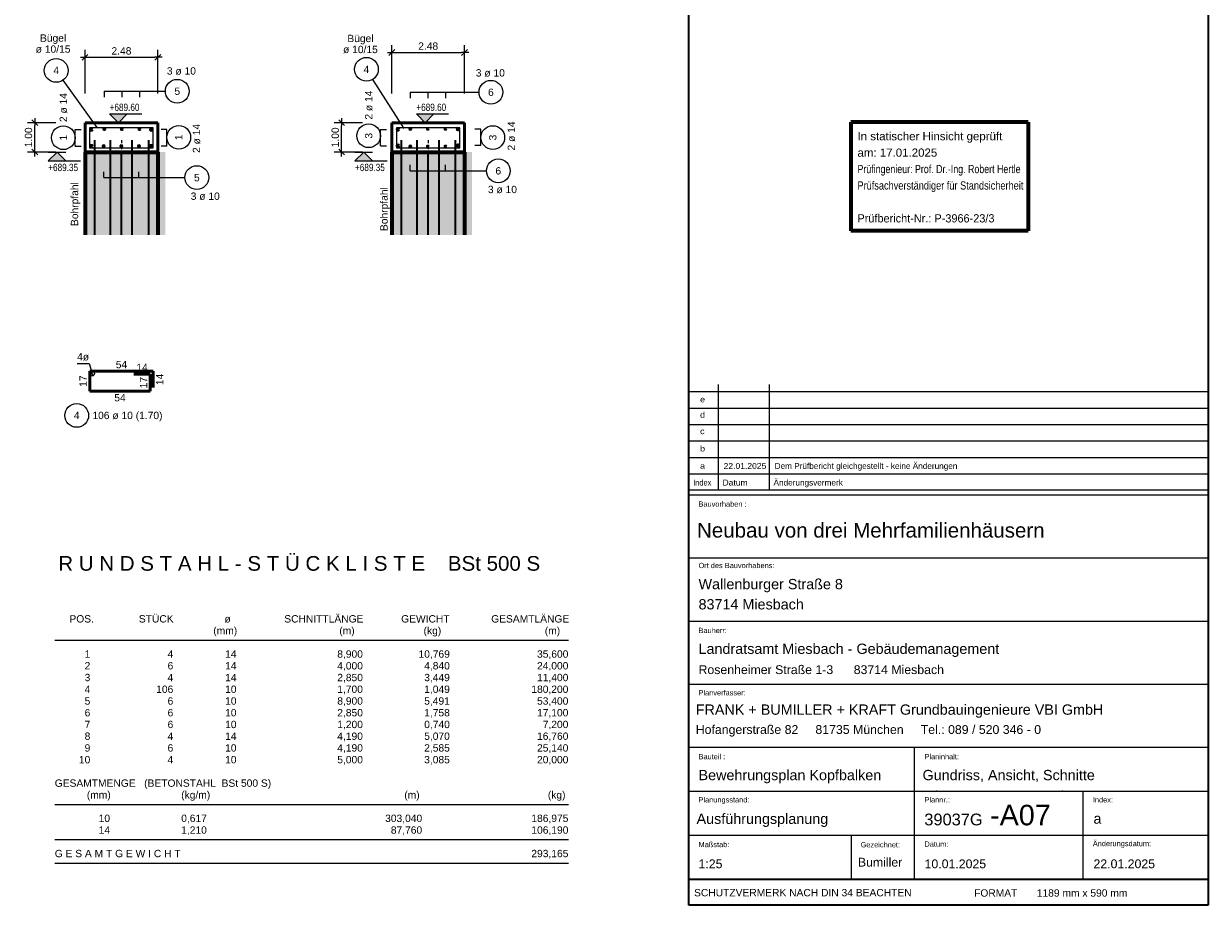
# Model space of a CAD drawing. Header units: metres. Extents: x 2 to 118, y 1 to 58.
# Tile 4 of 5: x 77 to 118, y 1 to 31. Entities that reach past the tile are written whole.
import ezdxf

# ---------------------------------------------------------------- set-up
doc = ezdxf.new("R2010")
doc.units = ezdxf.units.M
doc.linetypes.add('DURCHG', pattern=[0])
doc.linetypes.add('PUNKTE', pattern=[0.15, 0.05, -0.1])
for name, color, linetype in [('BEWAUS', 7, 'Continuous'), ('BPW', 7, 'Continuous'), ('FORMST', 7, 'Continuous'), ('GEOMETRIE', 7, 'Continuous'), ('Kopfbalken', 7, 'Continuous'), ('MAKET', 7, 'Continuous'), ('SCHRAFF', 7, 'Continuous'), ('Schriftfeld', 7, 'Continuous'), ('TEXTE', 7, 'Continuous')]:
    doc.layers.add(name, color=color, linetype=linetype)
doc.styles.add('Arial', font='arial.ttf')
doc.dimstyles.new('ISBSTRICH2E', dxfattribs={"dimtxt": 0.25, "dimasz": 0.1, "dimexe": 0.25, "dimexo": 1, "dimgap": 0.09, "dimtad": 1, "dimzin": 0, "dimdsep": 46, "dimtxsty": 'Arial', "dimblk": 'ID2', "dimblk1": 'ID2', "dimblk2": 'ID2', "dimsah": 1, "dimcen": 0.09, "dimdle": 0.15, "dimclrd": 1, "dimclre": 1, "dimclrt": 1, "dimazin": 0, "dimtfac": 1, "dimtdec": 4, "dimtix": 1, "dimtmove": 2, "dimatfit": 3, "dimfxl": 1, "dimtvp": 0.004, "dimtolj": 1, "dimtzin": 0, "dimarcsym": 0})

# ---------------------------------------------------------------- blocks, each defined once
blk = doc.blocks.new('ID2')
at = {"color": 1, "linetype": 'DURCHG', "lineweight": 25}
for p, q in [((-1, -1), (1, 1)), ((1.5, 0), (-1, 0))]:
    blk.add_line(p, q, dxfattribs=at)
blk = doc.blocks.new('*D3')
at = {"layer": 'Defpoints', "color": 0}
for p in [(82.003, 29.727), (79.523, 27.498), (82.003, 27.498)]:
    blk.add_point(p, dxfattribs=at)
at = {"layer": 'MAKET', "color": 1, "lineweight": -2}
for p, q in [((79.523, 28.498), (79.523, 29.977)), ((82.003, 28.498), (82.003, 29.977)), ((79.623, 29.727), (81.903, 29.727))]:
    blk.add_line(p, q, dxfattribs=at)
at = {"layer": 'MAKET', "color": 1, "lineweight": -2, "xscale": 0.1, "yscale": 0.1, "zscale": 0.1, "rotation": 180}
blk.add_blockref('ID2', (79.523, 29.727), dxfattribs=at)
at = {"layer": 'MAKET', "color": 1, "lineweight": -2, "xscale": 0.1, "yscale": 0.1, "zscale": 0.1}
blk.add_blockref('ID2', (82.003, 29.727), dxfattribs=at)
at = {"layer": 'MAKET', "color": 1, "insert": (80.763, 29.944), "char_height": 0.25, "attachment_point": 5, "style": 'Arial'}
blk.add_mtext('\\A1;2.48', dxfattribs=at)
blk = doc.blocks.new('*D4')
at = {"layer": 'Defpoints', "color": 0}
for p in [(77.815, 27.498), (79.523, 27.498), (79.523, 26.498)]:
    blk.add_point(p, dxfattribs=at)
at = {"layer": 'MAKET', "color": 1, "lineweight": -2}
for p, q in [((78.523, 27.498), (77.565, 27.498)), ((77.815, 26.598), (77.815, 27.398)), ((78.523, 26.498), (77.565, 26.498))]:
    blk.add_line(p, q, dxfattribs=at)
at = {"layer": 'MAKET', "color": 1, "lineweight": -2, "xscale": 0.1, "yscale": 0.1, "zscale": 0.1}
for p, rotation in [((77.815, 27.498), 90), ((77.815, 26.498), 270)]:
    blk.add_blockref('ID2', p, dxfattribs=dict(at, rotation=rotation))
at = {"layer": 'MAKET', "color": 1, "insert": (77.597, 26.998), "char_height": 0.25, "attachment_point": 5, "rotation": 90, "style": 'Arial'}
blk.add_mtext('\\A1;1.00', dxfattribs=at)
blk = doc.blocks.new('DIM8')
at = {"layer": 'MAKET', "color": 1, "linetype": 'DURCHG', "lineweight": 25}
for p, q in [((78.569, 26.498), (78.269, 26.198)), ((78.269, 26.498), (78.869, 26.498)), ((78.869, 26.198), (78.569, 26.498)), ((78.269, 26.198), (79.369, 26.198))]:
    blk.add_line(p, q, dxfattribs=at)
at = {"layer": 'MAKET', "color": 4}
for p in [(80.763, 27.498), (79.523, 26.498)]:
    blk.add_point(p, dxfattribs=at)
blk = doc.blocks.new('DIM9')
at = {"layer": 'MAKET', "color": 1, "linetype": 'DURCHG', "lineweight": 25}
for p, q in [((80.66, 27.498), (80.36, 27.798)), ((80.36, 27.798), (81.46, 27.798)), ((80.36, 27.498), (80.96, 27.498)), ((80.96, 27.798), (80.66, 27.498))]:
    blk.add_line(p, q, dxfattribs=at)
at = {"layer": 'MAKET', "color": 1, "style": 'Arial', "width": 0.8}
blk.add_text('+689.35', height=0.25, dxfattribs=at).set_placement((78.269, 25.848))
blk = doc.blocks.new('DIM10')
at = {"layer": 'MAKET', "color": 1, "style": 'Arial', "width": 0.8}
blk.add_text('+689.60', height=0.25, dxfattribs=at).set_placement((80.36, 27.898))
blk = doc.blocks.new('*D24')
at = {"layer": 'Defpoints', "color": 0}
for p in [(92.454, 29.89), (89.974, 27.498), (92.454, 27.498)]:
    blk.add_point(p, dxfattribs=at)
at = {"layer": 'MAKET', "color": 1, "lineweight": -2}
for p, q in [((89.974, 28.498), (89.974, 30.14)), ((90.074, 29.89), (92.354, 29.89)), ((92.454, 28.498), (92.454, 30.14))]:
    blk.add_line(p, q, dxfattribs=at)
at = {"layer": 'MAKET', "color": 1, "lineweight": -2, "xscale": 0.1, "yscale": 0.1, "zscale": 0.1, "rotation": 180}
blk.add_blockref('ID2', (89.974, 29.89), dxfattribs=at)
at = {"layer": 'MAKET', "color": 1, "lineweight": -2, "xscale": 0.1, "yscale": 0.1, "zscale": 0.1}
blk.add_blockref('ID2', (92.454, 29.89), dxfattribs=at)
at = {"layer": 'MAKET', "color": 1, "insert": (91.214, 30.108), "char_height": 0.25, "attachment_point": 5, "style": 'Arial'}
blk.add_mtext('\\A1;2.48', dxfattribs=at)
blk = doc.blocks.new('*D25')
at = {"layer": 'Defpoints', "color": 0}
for p in [(88.265, 27.498), (89.974, 27.498), (89.974, 26.498)]:
    blk.add_point(p, dxfattribs=at)
at = {"layer": 'MAKET', "color": 1, "lineweight": -2}
for p, q in [((88.974, 27.498), (88.015, 27.498)), ((88.265, 26.598), (88.265, 27.398)), ((88.974, 26.498), (88.015, 26.498))]:
    blk.add_line(p, q, dxfattribs=at)
at = {"layer": 'MAKET', "color": 1, "lineweight": -2, "xscale": 0.1, "yscale": 0.1, "zscale": 0.1}
for p, rotation in [((88.265, 27.498), 90), ((88.265, 26.498), 270)]:
    blk.add_blockref('ID2', p, dxfattribs=dict(at, rotation=rotation))
at = {"layer": 'MAKET', "color": 1, "insert": (88.047, 26.998), "char_height": 0.25, "attachment_point": 5, "rotation": 90, "style": 'Arial'}
blk.add_mtext('\\A1;1.00', dxfattribs=at)
blk = doc.blocks.new('DIM24')
at = {"layer": 'MAKET', "color": 1, "linetype": 'DURCHG', "lineweight": 25}
for p, q in [((89.019, 26.498), (88.719, 26.198)), ((88.719, 26.498), (89.319, 26.498)), ((89.319, 26.198), (89.019, 26.498)), ((88.719, 26.198), (89.819, 26.198))]:
    blk.add_line(p, q, dxfattribs=at)
at = {"layer": 'MAKET', "color": 4}
for p in [(91.214, 27.498), (89.974, 26.498)]:
    blk.add_point(p, dxfattribs=at)
blk = doc.blocks.new('DIM25')
at = {"layer": 'MAKET', "color": 1, "linetype": 'DURCHG', "lineweight": 25}
for p, q in [((91.11, 27.498), (90.81, 27.798)), ((90.81, 27.798), (91.91, 27.798)), ((90.81, 27.498), (91.41, 27.498)), ((91.41, 27.798), (91.11, 27.498))]:
    blk.add_line(p, q, dxfattribs=at)
at = {"layer": 'MAKET', "color": 1, "style": 'Arial', "width": 0.8}
blk.add_text('+689.35', height=0.25, dxfattribs=at).set_placement((88.719, 25.848))
blk = doc.blocks.new('DIM26')
at = {"layer": 'MAKET', "color": 1, "style": 'Arial', "width": 0.8}
blk.add_text('+689.60', height=0.25, dxfattribs=at).set_placement((90.81, 27.898))
blk = doc.blocks.new('DIM35')
at = {"layer": 'MAKET', "color": 1, "linetype": 'DURCHG', "lineweight": 25}
for p, q in [((79.254, 19.293), (79.664, 19.293)), ((79.664, 19.293), (79.742, 19.024)), ((79.742, 19.024), (79.732, 18.986)), ((79.786, 18.871), (79.742, 19.024)), ((79.742, 19.024), (79.771, 18.997)), ((79.786, 18.871), (79.757, 18.898)), ((79.786, 18.871), (79.796, 18.909))]:
    blk.add_line(p, q, dxfattribs=at)
blk.add_circle((79.764, 18.948), 0.08, dxfattribs=at)
at = {"layer": 'MAKET', "color": 1, "style": 'Arial'}
blk.add_text('4ø', height=0.25, dxfattribs=at).set_placement((79.254, 19.393))

msp = doc.modelspace()

# ---------------------------------------------------------------- hatches: boundary and pattern name
at = {"layer": 'BPW'}
for points in [[(79.523, 23.673), (82.003, 23.673), (82.003, 26.498), (79.523, 26.498)], [(89.974, 23.673), (92.454, 23.673), (92.454, 26.498), (89.974, 26.498)]]:
    msp.add_hatch(color=4, dxfattribs=at).paths.add_polyline_path(points)
at = {"layer": 'MAKET'}
for points in [[(80.66, 27.498), (80.96, 27.798), (80.36, 27.798)], [(91.11, 27.498), (91.41, 27.798), (90.81, 27.798)], [(78.269, 26.198), (78.869, 26.198), (78.569, 26.498)], [(88.719, 26.198), (89.319, 26.198), (89.019, 26.498)]]:
    msp.add_hatch(color=1, dxfattribs=at).paths.add_polyline_path(points)
at = {"layer": 'SCHRAFF'}
for points in [[(82.003, 23.673), (82.255, 23.673), (82.255, 26.498), (82.003, 26.498)], [(92.454, 23.673), (92.706, 23.673), (92.706, 26.498), (92.454, 26.498)]]:
    msp.add_hatch(color=4, dxfattribs=at).paths.add_polyline_path(points)

# ---------------------------------------------------------------- linework, layer by layer
at = {"layer": 'BEWAUS', "color": 54, "linetype": 'DURCHG', "lineweight": 50}
for p, q in [((81.844, 19.028), (79.684, 19.028)), ((79.684, 19.028), (79.684, 18.348)), ((81.844, 18.468), (81.844, 19.028)), ((81.744, 18.928), (81.184, 18.928)), ((81.744, 18.348), (81.744, 18.928)), ((79.684, 18.348), (81.744, 18.348))]:
    msp.add_line(p, q, dxfattribs=at)
at = {"layer": 'BEWAUS', "color": 1, "linetype": 'Continuous', "lineweight": 25}
msp.add_circle((79.239, 17.519), 0.405, dxfattribs=at)
at = {"layer": 'BPW', "color": 7, "linetype": 'DURCHG', "lineweight": 35}
for p, q in [((79.843, 26.898), (79.843, 23.673)), ((80.38, 26.898), (80.38, 23.673)), ((81.121, 26.898), (81.121, 23.673)), ((81.683, 26.898), (81.683, 23.673)), ((90.294, 26.898), (90.294, 23.673)), ((90.83, 26.898), (90.83, 23.673)), ((91.571, 26.898), (91.571, 23.673)), ((92.134, 26.898), (92.134, 23.673)), ((80.763, 23.673), (80.763, 26.498)), ((91.214, 23.673), (91.214, 26.498))]:
    msp.add_line(p, q, dxfattribs=at)
at = {"layer": 'BPW', "color": 4, "linetype": 'PUNKTE', "lineweight": 13}
for p, q in [((80.763, 26.898), (80.763, 26.498)), ((91.214, 26.898), (91.214, 26.498))]:
    msp.add_line(p, q, dxfattribs=at)
at = {"layer": 'BPW', "color": 7, "linetype": 'DURCHG', "lineweight": 70}
for p, q in [((79.523, 26.498), (79.523, 23.673)), ((79.523, 26.498), (82.003, 26.498)), ((82.003, 26.498), (82.003, 23.673)), ((89.974, 26.498), (89.974, 23.673)), ((89.974, 26.498), (92.454, 26.498)), ((92.454, 26.498), (92.454, 23.673))]:
    msp.add_line(p, q, dxfattribs=at)
at = {"layer": 'FORMST', "color": 4, "linetype": 'DURCHG', "lineweight": 13}
for p, q in [((79.935, 27.329), (78.775, 28.95)), ((90.396, 27.297), (89.327, 28.976)), ((80.179, 28.57), (80.179, 28.37)), ((80.179, 28.57), (82.26, 28.57)), ((80.779, 28.57), (80.779, 28.37)), ((81.379, 28.57), (81.379, 28.37)), ((90.603, 28.535), (90.603, 28.335)), ((90.603, 28.535), (92.945, 28.535)), ((91.203, 28.535), (91.203, 28.335)), ((91.803, 28.535), (91.803, 28.335)), ((79.19, 27.263), (79.39, 27.263)), ((79.19, 26.703), (79.19, 27.263)), ((82.311, 27.263), (82.111, 27.263)), ((82.311, 26.703), (82.311, 27.263)), ((89.591, 27.271), (89.791, 27.271)), ((89.591, 26.711), (89.591, 27.271)), ((93.007, 27.278), (92.807, 27.278)), ((93.007, 26.718), (93.007, 27.278)), ((79.19, 26.703), (79.39, 26.703)), ((82.311, 26.703), (82.111, 26.703)), ((89.591, 26.711), (89.791, 26.711)), ((93.007, 26.718), (92.807, 26.718)), ((90.603, 25.857), (90.603, 26.057)), ((90.603, 25.857), (93.198, 25.857)), ((91.203, 25.857), (91.203, 26.057)), ((91.803, 25.857), (91.803, 26.057)), ((80.16, 25.627), (80.16, 25.827)), ((80.16, 25.627), (82.926, 25.627)), ((80.76, 25.627), (80.76, 25.827)), ((81.36, 25.627), (81.36, 25.827))]:
    msp.add_line(p, q, dxfattribs=at)
at = {"layer": 'FORMST', "color": 3, "linetype": 'DURCHG', "lineweight": 18}
for p, q in [((81.839, 27.326), (79.679, 27.326)), ((79.679, 27.326), (79.679, 26.646)), ((81.839, 27.326), (81.279, 27.326)), ((81.839, 26.766), (81.839, 27.326)), ((81.839, 26.646), (81.839, 27.326)), ((92.289, 27.326), (90.129, 27.326)), ((90.129, 27.326), (90.129, 26.646)), ((92.289, 27.326), (91.729, 27.326)), ((92.289, 26.766), (92.289, 27.326)), ((92.289, 26.646), (92.289, 27.326)), ((79.679, 26.646), (81.839, 26.646)), ((90.129, 26.646), (92.289, 26.646))]:
    msp.add_line(p, q, dxfattribs=at)
at = {"layer": 'FORMST', "color": 1, "linetype": 'Continuous', "lineweight": 25}
for centre in [(78.54, 29.28), (89.11, 29.318), (82.665, 28.57), (93.35, 28.535), (89.186, 27.052), (78.784, 26.986), (82.716, 26.998), (93.413, 26.991), (93.603, 25.857), (83.332, 25.627)]:
    msp.add_circle(centre, 0.405, dxfattribs=at)
at = {"layer": 'FORMST', "color": 54, "linetype": 'DURCHG', "lineweight": 50}
for centre, radius in [((79.74, 27.263), 0.028), ((80.179, 27.281), 0.02), ((80.779, 27.281), 0.02), ((81.379, 27.281), 0.02), ((81.781, 27.263), 0.028), ((90.181, 27.271), 0.028), ((90.603, 27.29), 0.02), ((91.203, 27.29), 0.02), ((91.803, 27.29), 0.02), ((92.232, 27.278), 0.028), ((79.74, 26.703), 0.028), ((80.16, 26.698), 0.02), ((80.76, 26.698), 0.02), ((81.36, 26.698), 0.02), ((81.781, 26.703), 0.028), ((90.181, 26.711), 0.028), ((90.603, 26.685), 0.02), ((91.203, 26.685), 0.02), ((91.803, 26.685), 0.02), ((92.232, 26.718), 0.028)]:
    msp.add_circle(centre, radius, dxfattribs=at)
at = {"layer": 'GEOMETRIE', "color": 7, "linetype": 'DURCHG', "lineweight": 25}
for p, q in [((78.491, 9.86), (95.991, 9.86)), ((78.491, 4.26), (95.991, 4.26)), ((78.491, 3.06), (95.991, 3.06)), ((78.491, 2.26), (95.991, 2.26))]:
    msp.add_line(p, q, dxfattribs=at)
at = {"layer": 'Kopfbalken', "color": 7, "linetype": 'DURCHG', "lineweight": 50}
for p, q in [((79.523, 27.498), (79.523, 26.498)), ((79.523, 27.498), (82.003, 27.498)), ((82.003, 27.498), (82.003, 26.498)), ((89.974, 27.498), (89.974, 26.498)), ((89.974, 27.498), (92.454, 27.498)), ((92.454, 27.498), (92.454, 26.498))]:
    msp.add_line(p, q, dxfattribs=at)
at = {"layer": 'Schriftfeld', "color": 2, "linetype": 'DURCHG', "lineweight": 35}
for p, q in [((100.092, 0.819), (100.092, 58.035)), ((117.791, 58.035), (117.791, 0.819)), ((117.791, 0.819), (100.092, 0.819))]:
    msp.add_line(p, q, dxfattribs=at)
at = {"layer": 'Schriftfeld', "color": 7, "linetype": 'DURCHG', "lineweight": 70}
for p, q in [((111.659, 27.518), (105.613, 27.518)), ((105.613, 27.518), (105.613, 23.811)), ((111.659, 27.518), (111.659, 23.811)), ((111.659, 23.811), (105.613, 23.811))]:
    msp.add_line(p, q, dxfattribs=at)
at = {"layer": 'Schriftfeld', "color": 7, "linetype": 'DURCHG', "lineweight": 25}
for p, q in [((101.092, 18.569), (101.092, 14.982)), ((102.829, 18.569), (102.829, 14.982)), ((100.092, 18.329), (117.788, 18.329)), ((100.092, 17.769), (117.788, 17.769)), ((100.092, 17.209), (117.788, 17.209)), ((100.092, 16.649), (117.788, 16.649)), ((100.092, 16.089), (117.788, 16.089)), ((100.092, 15.529), (117.788, 15.529)), ((100.092, 14.982), (117.788, 14.982)), ((100.092, 14.809), (117.788, 14.809)), ((100.092, 14.809), (117.788, 14.809)), ((100.092, 12.659), (117.788, 12.659)), ((100.092, 10.509), (117.788, 10.509)), ((100.092, 8.359), (117.788, 8.359)), ((100.092, 6.209), (117.788, 6.209)), ((107.765, 6.209), (107.765, 1.709)), ((100.092, 4.709), (117.788, 4.709)), ((113.513, 4.709), (113.513, 1.709)), ((100.092, 3.209), (117.788, 3.209)), ((105.623, 3.209), (105.623, 1.709))]:
    msp.add_line(p, q, dxfattribs=at)
at = {"layer": 'Schriftfeld', "color": 7, "linetype": 'DURCHG', "lineweight": 35}
msp.add_line((100.088, 1.709), (117.788, 1.709), dxfattribs=at)
at = {"layer": 'Schriftfeld', "color": 4}
for p in [(117.791, 14.982), (107.765, 4.709), (108.53, 4.709), (112.819, 4.709), (117.788, 4.709)]:
    msp.add_point(p, dxfattribs=at)

# ---------------------------------------------------------------- block references
for name in ['DIM10', 'DIM26', 'DIM8', 'DIM9', 'DIM24', 'DIM25', 'DIM35']:
    msp.add_blockref(name, (0, 0))

# ---------------------------------------------------------------- texts
at = {"layer": 'BEWAUS', "color": 1, "style": 'Arial'}
for s, p in [('54', (80.57, 19.128)), ('14', (81.27, 19.028)), ('54', (80.52, 17.998)), ('4', (79.141, 17.394)), ('106 ø 10 (1.70)', (79.774, 17.394))]:
    msp.add_text(s, height=0.25, dxfattribs=at).set_placement(p)
for s, p in [('17', (79.584, 18.493)), ('17', (81.644, 18.443)), ('14', (82.194, 18.553))]:
    msp.add_text(s, height=0.25, rotation=90, dxfattribs=at).set_placement(p)
at = {"layer": 'FORMST', "color": 1, "style": 'Arial'}
for s, p in [('Bügel', (77.988, 30.258)), ('Bügel', (88.459, 30.245)), ('ø 10/15', (77.842, 29.883)), ('ø 10/15', (88.313, 29.87)), ('4', (78.442, 29.155)), ('3 ø 10', (82.311, 29.138)), ('4', (89.013, 29.193)), ('3 ø 10', (92.836, 29.072)), ('5', (82.568, 28.445)), ('6', (93.253, 28.41)), ('6', (93.506, 25.732)), ('5', (83.235, 25.502)), ('3 ø 10', (83.123, 24.868)), ('3 ø 10', (93.248, 25.097))]:
    msp.add_text(s, height=0.25, dxfattribs=at).set_placement(p)
for s, p in [('2 ø 14', (78.909, 27.518)), ('2 ø 14', (89.311, 27.603)), ('2 ø 14', (94.171, 26.551)), ('1', (78.909, 26.889)), ('1', (82.841, 26.901)), ('2 ø 14', (83.445, 26.466)), ('3', (89.311, 26.954)), ('3', (93.538, 26.894))]:
    msp.add_text(s, height=0.25, rotation=90, dxfattribs=at).set_placement(p)
at = {"layer": 'Schriftfeld', "color": 2, "style": 'Arial'}
for s, height, p in [('In statischer Hinsicht geprüft', 0.28, (105.839, 26.898)), ('am: 17.01.2025', 0.28, (105.839, 26.338)), ('Rosenheimer Straße 1-3      83714 Miesbach', 0.3, (100.424, 8.702)), ('Hofangerstraße 82     81735 München     Tel.: 089 / 520 346 - 0', 0.3, (100.33, 6.661)), ('a', 0.35, (113.88, 3.601)), ('Bumiller', 0.3, (105.852, 2.139)), ('1:25', 0.3, (100.424, 2.084)), ('10.01.2025', 0.3, (108.125, 2.084)), ('22.01.2025', 0.3, (113.88, 2.084)), ('SCHUTZVERMERK NACH DIN 34 BEACHTEN', 0.25, (100.272, 1.126)), ('FORMAT', 0.25, (109.813, 1.115))]:
    msp.add_text(s, height=height, dxfattribs=at).set_placement(p)
for s, width, p in [('Prüfingenieur: Prof. Dr.-Ing. Robert Hertle', 0.77, (105.839, 25.778)), ('Prüfsachverständiger für Standsicherheit', 0.8, (105.839, 25.218)), ('Prüfbericht-Nr.: P-3966-23/3', 0.95, (105.839, 24.098))]:
    msp.add_text(s, height=0.28, dxfattribs=dict(at, width=width)).set_placement(p)
at = {"layer": 'Schriftfeld', "color": 1, "style": 'Arial'}
for s, width, p in [('e', 1.1, (100.476, 17.965)), ('d', 1.1, (100.476, 17.439)), ('c', 1.1, (100.476, 16.881)), ('b', 1.1, (100.476, 16.291)), ('a', 1.1, (100.476, 15.701)), ('22.01.2025', 1.04, (101.279, 15.696)), ('Index', 0.87, (100.242, 15.13)), ('Datum', 1.04, (101.242, 15.13))]:
    msp.add_text(s, height=0.2, dxfattribs=dict(at, width=width)).set_placement(p)
for s, height, p in [('Dem Prüfbericht gleichgestellt - keine Änderungen', 0.2, (103.017, 15.696)), ('Änderungsvermerk', 0.2, (102.979, 15.13)), ('Bauvorhaben :', 0.18, (100.424, 14.408)), ('Ort des Bauvorhabens:', 0.18, (100.424, 12.314)), ('Bauherr:', 0.18, (100.424, 10.099)), ('Planverfasser:', 0.18, (100.424, 7.975)), ('Bauteil :', 0.18, (100.424, 5.798)), ('Planinhalt:', 0.18, (108.122, 5.798)), ('Planungsstand:', 0.18, (100.424, 4.326)), ('Plannr.:', 0.18, (108.122, 4.326)), ('Index:', 0.18, (113.858, 4.326)), ('Maßstab:', 0.18, (100.424, 2.802)), ('Gezeichnet:', 0.18, (105.947, 2.795)), ('Datum:', 0.18, (108.122, 2.817)), ('Änderungsdatum:', 0.18, (113.858, 2.835)), ('1189 mm x 590 mm', 0.25, (111.949, 1.115))]:
    msp.add_text(s, height=height, dxfattribs=at).set_placement(p)
at = {"layer": 'Schriftfeld', "color": 7, "style": 'Arial'}
for s, height, p in [('Neubau von drei Mehrfamilienhäusern', 0.5, (100.373, 13.355)), ('-A07', 0.7, (110.358, 3.546))]:
    msp.add_text(s, height=height, dxfattribs=at).set_placement(p)
at = {"layer": 'Schriftfeld', "color": 54, "style": 'Arial'}
for s, height, p in [('Wallenburger Straße 8', 0.35, (100.424, 11.595)), ('83714 Miesbach', 0.35, (100.424, 10.906)), ('Landratsamt Miesbach - Gebäudemanagement', 0.35, (100.424, 9.39)), ('FRANK + BUMILLER + KRAFT Grundbauingenieure VBI GmbH', 0.35, (100.33, 7.316)), ('Bewehrungsplan Kopfbalken', 0.35, (100.424, 5.085)), ('Gundriss, Ansicht, Schnitte', 0.35, (108.056, 5.085)), ('Ausführungsplanung', 0.35, (100.357, 3.595)), ('39037G', 0.4, (108.116, 3.545))]:
    msp.add_text(s, height=height, dxfattribs=at).set_placement(p)
at = {"layer": 'TEXTE', "color": 4, "style": 'Arial'}
for p in [(79.289, 23.976), (89.832, 23.804)]:
    msp.add_text('Bohrpfahl', height=0.25, rotation=90, dxfattribs=at).set_placement(p)
at = {"layer": 'TEXTE', "color": 54, "style": 'Arial'}
msp.add_text('R U N D S T A H L - S T Ü C K L I S T E    BSt 500 S', height=0.5, dxfattribs=at).set_placement((78.612, 12.225))
at = {"layer": 'TEXTE', "color": 2, "style": 'Arial'}
for s, p in [('POS.', (78.991, 10.46)), ('STÜCK', (81.356, 10.46)), ('ø', (84.274, 10.46)), ('SCHNITTLÄNGE', (86.311, 10.46)), ('GEWICHT', (90.293, 10.46)), ('GESAMTLÄNGE', (93.36, 10.46)), ('(mm)', (83.892, 10.06)), ('(m)', (88.186, 10.06)), ('(kg)', (91.057, 10.06)), ('(m)', (95.186, 10.06)), ('G E S A M T G E W I C H T', (78.491, 2.46)), ('293,165', (94.728, 2.46))]:
    msp.add_text(s, height=0.25, dxfattribs=at).set_placement(p)
at = {"layer": 'TEXTE', "color": 1, "style": 'Arial'}
for s, p in [('1', (79.509, 9.26)), ('4', (82.335, 9.26)), ('14', (84.295, 9.26)), ('8,900', (88.116, 9.26)), ('10,769', (90.884, 9.26)), ('35,600', (94.922, 9.26)), ('2', (79.509, 8.86)), ('6', (82.335, 8.86)), ('14', (84.295, 8.86)), ('4,000', (88.116, 8.86)), ('4,840', (91.078, 8.86)), ('24,000', (94.922, 8.86)), ('3', (79.509, 8.46)), ('4', (82.335, 8.46)), ('14', (84.295, 8.46)), ('2,850', (88.116, 8.46)), ('3,449', (91.078, 8.46)), ('11,400', (94.922, 8.46)), ('4', (79.509, 8.06)), ('106', (81.947, 8.06)), ('10', (84.295, 8.06)), ('1,700', (88.116, 8.06)), ('1,049', (91.078, 8.06)), ('180,200', (94.728, 8.06)), ('5', (79.509, 7.66)), ('6', (82.335, 7.66)), ('10', (84.295, 7.66)), ('8,900', (88.116, 7.66)), ('5,491', (91.078, 7.66)), ('53,400', (94.922, 7.66)), ('6', (79.509, 7.26)), ('6', (82.335, 7.26)), ('10', (84.295, 7.26)), ('2,850', (88.116, 7.26)), ('1,758', (91.078, 7.26)), ('17,100', (94.922, 7.26)), ('7', (79.509, 6.86)), ('6', (82.335, 6.86)), ('10', (84.295, 6.86)), ('1,200', (88.116, 6.86)), ('0,740', (91.078, 6.86)), ('7,200', (95.116, 6.86)), ('8', (79.509, 6.46)), ('4', (82.335, 6.46)), ('14', (84.295, 6.46)), ('4,190', (88.116, 6.46)), ('5,070', (91.078, 6.46)), ('16,760', (94.922, 6.46)), ('9', (79.509, 6.06)), ('6', (82.335, 6.06)), ('10', (84.295, 6.06)), ('4,190', (88.116, 6.06)), ('2,585', (91.078, 6.06)), ('25,140', (94.922, 6.06)), ('10', (79.314, 5.66)), ('4', (82.335, 5.66)), ('10', (84.295, 5.66)), ('5,000', (88.116, 5.66)), ('3,085', (91.078, 5.66)), ('20,000', (94.922, 5.66)), ('GESAMTMENGE   (BETONSTAHL  BSt 500 S)', (78.491, 4.86)), ('(mm)', (79.584, 4.46)), ('(kg/m)', (82.799, 4.46)), ('(m)', (90.4, 4.46)), ('(kg)', (95.29, 4.46)), ('10', (79.987, 3.66)), ('0,617', (82.799, 3.66)), ('303,040', (89.747, 3.66)), ('186,975', (94.728, 3.66)), ('14', (79.987, 3.26)), ('1,210', (82.799, 3.26)), ('87,760', (89.941, 3.26)), ('106,190', (94.728, 3.26))]:
    msp.add_text(s, height=0.25, dxfattribs=at).set_placement(p)

# ---------------------------------------------------------------- dimensions: what is measured, and where the dimension line sits
at = {"layer": 'MAKET'}
for base, p1, p2, picture, middle in [((92.454, 29.89), (89.974, 27.498), (92.454, 27.498), '*D24', (91.214, 30.108)), ((82.003, 29.727), (79.523, 27.498), (82.003, 27.498), '*D3', (80.763, 29.944))]:
    dim = msp.add_linear_dim(base=base, p1=p1, p2=p2, dimstyle='ISBSTRICH2E', override={"dimasz": 0.1}, dxfattribs=at)
    dim.commit()
    dim.dimension.update_dxf_attribs({"geometry": picture, "text_midpoint": middle})
for base, p1, p2, picture, middle in [((77.815, 27.498), (79.523, 26.498), (79.523, 27.498), '*D4', (77.597, 26.998)), ((88.265, 27.498), (89.974, 26.498), (89.974, 27.498), '*D25', (88.047, 26.998))]:
    dim = msp.add_linear_dim(base=base, p1=p1, p2=p2, angle=90, dimstyle='ISBSTRICH2E', override={"dimasz": 0.1}, dxfattribs=at)
    dim.commit()
    dim.dimension.update_dxf_attribs({"geometry": picture, "text_midpoint": middle})

doc.saveas('drawing.dxf')
